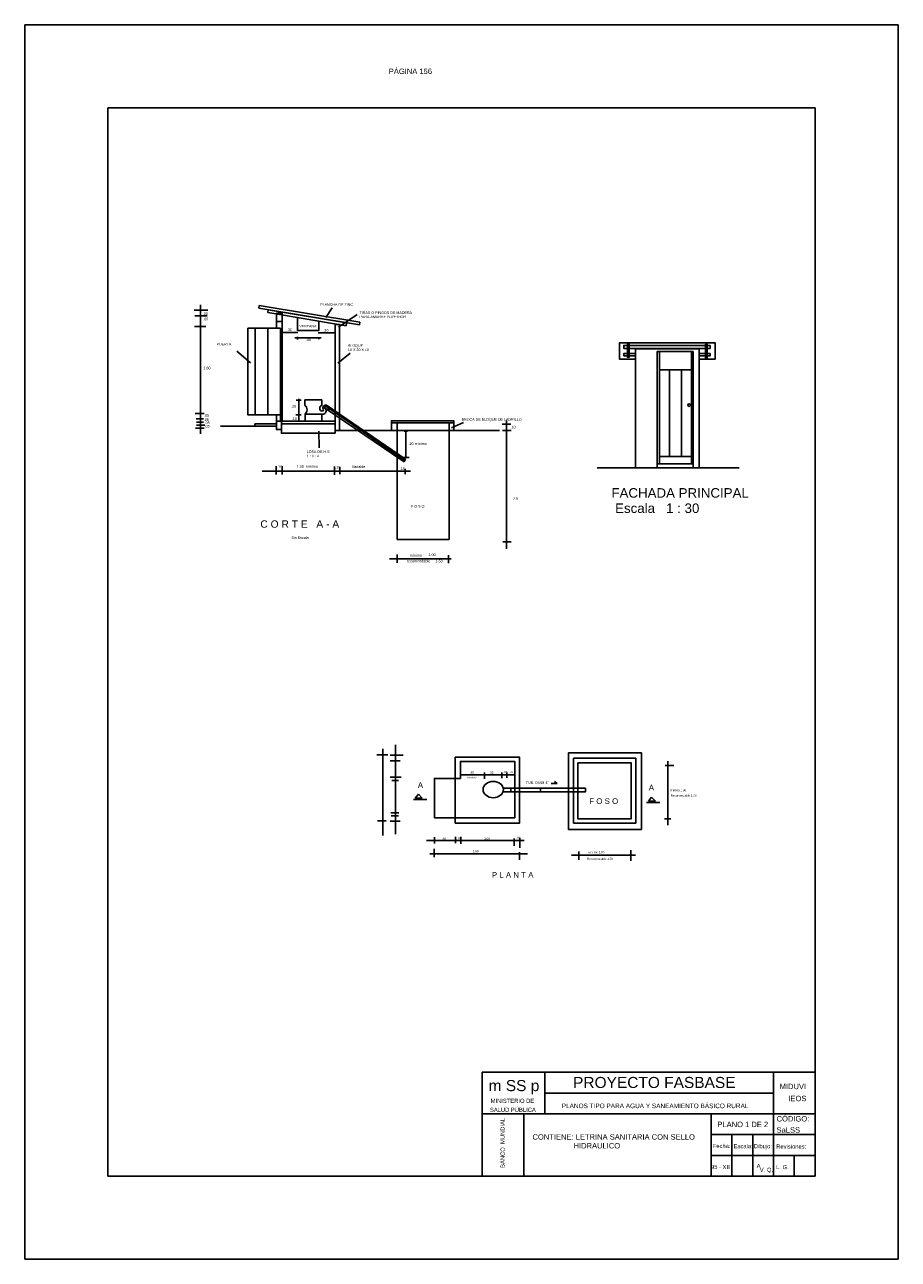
# Model space of a CAD drawing. Header units: metres. Extents: x 3221 to 4131, y 3282 to 4239.
# Tile 2 of 84: x 3221 to 3242, y 4209 to 4239. Entities that reach past the tile are written whole.
import ezdxf
from ezdxf.enums import TextEntityAlignment as Align

# ---------------------------------------------------------------- set-up
doc = ezdxf.new("R2010")
doc.units = ezdxf.units.M
for name, color, linetype in [('Cota', 7, 'Continuous'), ('Dibujo', 7, 'Continuous'), ('Plano', 1, 'Continuous'), ('Texto', 170, 'Continuous')]:
    doc.layers.add(name, color=color, linetype=linetype)
doc.styles.add('Annotative', font='arial.ttf')
doc.styles.get("Standard").update_dxf_attribs({"font": 'arial.ttf'})

msp = doc.modelspace()

# ---------------------------------------------------------------- linework, layer by layer
at = {"layer": 'Cota'}
for p, q in [((3224.844, 4229.17), (3224.844, 4232.279)), ((3224.69, 4232.143), (3225.02, 4232.143)), ((3224.705, 4232.01), (3224.998, 4232.01)), ((3224.697, 4231.752), (3224.971, 4231.752)), ((3226.819, 4231.622), (3226.819, 4231.595)), ((3227.17, 4231.612), (3226.819, 4231.612)), ((3227.107, 4231.482), (3227.741, 4231.482)), ((3227.167, 4231.601), (3227.167, 4231.625)), ((3227.173, 4231.504), (3227.173, 4231.443)), ((3227.682, 4231.6), (3228.069, 4231.6)), ((3227.685, 4231.588), (3227.685, 4231.607)), ((3227.687, 4231.501), (3227.687, 4231.453)), ((3228.066, 4231.584), (3228.066, 4231.607)), ((3227.265, 4229.985), (3227.139, 4229.985)), ((3227.205, 4230.01), (3227.205, 4229.461)), ((3224.716, 4229.659), (3224.932, 4229.659)), ((3227.259, 4229.632), (3227.133, 4229.632)), ((3224.718, 4229.31), (3224.932, 4229.31)), ((3224.735, 4229.533), (3224.915, 4229.533)), ((3224.742, 4229.384), (3224.944, 4229.384)), ((3224.749, 4229.455), (3224.915, 4229.455)), ((3227.236, 4229.48), (3227.173, 4229.48)), ((3232.298, 4229.404), (3232.097, 4229.404)), ((3232.2, 4229.493), (3232.2, 4226.407)), ((3229.739, 4229.235), (3229.819, 4229.235)), ((3229.78, 4228.601), (3229.78, 4229.243)), ((3232.309, 4229.254), (3232.099, 4229.254)), ((3226.659, 4228.397), (3226.659, 4228.193)), ((3226.802, 4228.393), (3226.802, 4228.193)), ((3229.722, 4228.602), (3229.857, 4228.602)), ((3229.892, 4228.27), (3226.324, 4228.27)), ((3228.061, 4228.382), (3228.061, 4228.186)), ((3228.188, 4228.367), (3228.188, 4228.201)), ((3229.76, 4228.326), (3229.76, 4228.2)), ((3232.311, 4226.57), (3232.106, 4226.57)), ((3230.868, 4226.164), (3229.386, 4226.164)), ((3229.573, 4226.267), (3229.573, 4226.069)), ((3230.804, 4226.253), (3230.804, 4226.063)), ((3229.222, 4221.596), (3229.222, 4219.512)), ((3229.531, 4219.544), (3229.531, 4221.691)), ((3229.08, 4221.448), (3229.344, 4221.448)), ((3229.4, 4221.305), (3229.643, 4221.305)), ((3229.402, 4221.44), (3229.714, 4221.44)), ((3236.077, 4219.761), (3236.077, 4221.298)), ((3231.089, 4220.966), (3232.396, 4220.966)), ((3231.671, 4221.027), (3231.671, 4220.874)), ((3232.082, 4220.889), (3232.082, 4221.025)), ((3232.203, 4220.898), (3232.203, 4221.027)), ((3236.219, 4221.197), (3236.014, 4221.197)), ((3229.397, 4220.911), (3229.662, 4220.911)), ((3229.439, 4220.829), (3229.6, 4220.829)), ((3229.304, 4219.864), (3229.097, 4219.864)), ((3229.397, 4219.853), (3229.641, 4219.853)), ((3229.413, 4220.052), (3229.61, 4220.052)), ((3229.428, 4219.986), (3229.599, 4219.986)), ((3236.147, 4219.914), (3235.993, 4219.914)), ((3232.621, 4219.391), (3230.277, 4219.391)), ((3230.461, 4218.99), (3230.461, 4219.191)), ((3230.466, 4219.471), (3230.466, 4219.316)), ((3230.968, 4219.476), (3230.968, 4219.321)), ((3231.103, 4219.476), (3231.103, 4219.306)), ((3232.378, 4219.441), (3232.378, 4219.261)), ((3232.518, 4219.451), (3232.518, 4219.216)), ((3230.356, 4219.07), (3232.699, 4219.07)), ((3232.513, 4219.11), (3232.513, 4218.925)), ((3233.763, 4219.033), (3235.296, 4219.033)), ((3233.936, 4219.124), (3233.936, 4218.927)), ((3235.189, 4219.155), (3235.189, 4218.896))]:
    msp.add_line(p, q, dxfattribs=at)
at = {"layer": 'Dibujo', "color": 0, "linetype": 'ByBlock'}
for p, q in [((3220.616, 4239.014), (3241.616, 4239.014)), ((3220.616, 4209.314), (3220.616, 4239.014)), ((3220.616, 4239.014), (3223.616, 4239.014)), ((3220.616, 4239.014), (3223.116, 4239.014)), ((3241.616, 4239.014), (3241.616, 4209.314)), ((3222.616, 4237.014), (3222.616, 4211.314)), ((3239.616, 4237.014), (3222.616, 4237.014)), ((3239.616, 4237.014), (3239.616, 4211.314)), ((3231.616, 4213.814), (3231.616, 4211.314)), ((3239.616, 4213.814), (3231.616, 4213.814)), ((3233.116, 4213.814), (3233.116, 4212.814)), ((3238.616, 4211.314), (3238.616, 4213.814)), ((3238.616, 4213.314), (3233.116, 4213.314)), ((3239.616, 4212.814), (3231.616, 4212.814)), ((3232.616, 4212.814), (3232.616, 4211.314)), ((3232.616, 4211.314), (3232.616, 4212.814)), ((3237.116, 4211.314), (3237.116, 4212.814)), ((3239.616, 4212.314), (3237.116, 4212.314)), ((3237.616, 4211.314), (3237.616, 4212.314)), ((3238.116, 4211.314), (3238.116, 4212.314)), ((3239.616, 4211.814), (3237.116, 4211.814)), ((3239.116, 4211.314), (3239.116, 4211.814)), ((3239.616, 4211.314), (3222.616, 4211.314)), ((3241.616, 4209.314), (3220.616, 4209.314))]:
    msp.add_line(p, q, dxfattribs=at)
at = {"layer": 'Plano'}
for p, q in [((3227.177, 4231.97), (3227.177, 4231.654)), ((3227.686, 4231.654), (3227.686, 4231.883)), ((3227.177, 4231.654), (3227.686, 4231.654)), ((3226.764, 4229.625), (3226.764, 4229.474)), ((3227.854, 4229.839), (3229.757, 4228.53)), ((3226.148, 4229.356), (3225.319, 4229.356)), ((3232.03, 4229.251), (3228.184, 4229.251)), ((3229.735, 4228.501), (3229.772, 4228.559)), ((3235.816, 4228.453), (3235.816, 4228.356)), ((3236.684, 4228.453), (3236.684, 4228.356)), ((3235.302, 4228.356), (3234.379, 4228.356)), ((3236.829, 4228.356), (3237.789, 4228.356))]:
    msp.add_line(p, q, dxfattribs=at)
for points in [[(3226.255, 4232.257), (3228.671, 4231.856), (3228.661, 4231.794), (3226.245, 4232.195)], [(3226.472, 4232.156), (3228.351, 4231.839), (3228.34, 4231.773), (3226.461, 4232.091)], [(3226.804, 4231.877), (3226.666, 4231.877), (3226.666, 4232.073), (3226.804, 4232.073)], [(3226.764, 4231.711), (3225.98, 4231.711), (3225.98, 4229.625), (3226.764, 4229.625)], [(3226.152, 4231.711), (3226.463, 4231.711), (3226.463, 4229.625), (3226.152, 4229.625)], [(3228.184, 4229.251), (3228.08, 4229.251), (3228.08, 4231.799), (3228.184, 4231.799)], [(3235.104, 4231.345), (3235.147, 4231.345), (3235.147, 4231.015), (3235.104, 4231.015)], [(3235.302, 4231.219), (3236.829, 4231.219), (3236.829, 4228.356), (3235.302, 4228.356)], [(3235.816, 4231.151), (3236.684, 4231.151), (3236.684, 4228.453), (3235.816, 4228.453)], [(3235.816, 4228.453), (3235.876, 4228.453), (3235.876, 4231.151), (3235.816, 4231.151)], [(3236.641, 4231.151), (3235.876, 4231.151), (3235.876, 4230.711), (3236.641, 4230.711)], [(3236.684, 4231.151), (3236.641, 4231.151), (3236.641, 4228.453), (3236.684, 4228.453)], [(3236.981, 4231.329), (3237.019, 4231.329), (3237.019, 4230.993), (3236.981, 4230.993)], [(3236.115, 4230.711), (3236.404, 4230.711), (3236.404, 4228.628), (3236.115, 4228.628)], [(3227.761, 4229.474), (3227.355, 4229.474), (3227.355, 4229.643), (3227.761, 4229.643)], [(3226.668, 4229.409), (3226.148, 4229.409), (3226.148, 4229.356), (3226.668, 4229.356)], [(3226.785, 4229.275), (3226.668, 4229.275), (3226.668, 4229.474), (3226.785, 4229.474)], [(3228.08, 4229.184), (3226.785, 4229.184), (3226.785, 4229.474), (3228.08, 4229.474)], [(3228.08, 4229.474), (3226.785, 4229.474), (3226.785, 4229.413), (3228.08, 4229.413)], [(3226.804, 4229.474), (3226.803, 4229.474), (3226.803, 4229.474), (3226.804, 4229.474)], [(3229.433, 4229.434), (3230.935, 4229.434), (3230.935, 4229.481), (3229.433, 4229.481)], [(3229.571, 4229.434), (3229.433, 4229.434), (3229.433, 4229.251), (3229.571, 4229.251)], [(3229.571, 4229.434), (3230.817, 4229.434), (3230.817, 4226.631), (3229.571, 4226.631)], [(3230.817, 4229.434), (3230.935, 4229.434), (3230.935, 4229.251), (3230.817, 4229.251)], [(3236.641, 4228.453), (3235.876, 4228.453), (3235.876, 4228.628), (3236.641, 4228.628)], [(3230.966, 4221.393), (3232.511, 4221.393), (3232.511, 4219.809), (3230.966, 4219.809)], [(3235.441, 4219.655), (3233.69, 4219.655), (3233.69, 4221.498), (3235.441, 4221.498)], [(3235.305, 4219.806), (3233.81, 4219.806), (3233.81, 4221.366), (3235.305, 4221.366)], [(3233.915, 4221.259), (3235.194, 4221.259), (3235.194, 4219.909), (3233.915, 4219.909)]]:
    msp.add_lwpolyline(points, close=True, dxfattribs=at)
for points in [[(3226.666, 4231.711), (3226.666, 4231.877), (3226.804, 4231.877), (3226.804, 4229.474), (3226.666, 4229.474), (3226.666, 4229.625)], [(3236.829, 4230.965), (3237.212, 4230.965), (3237.212, 4231.363), (3234.917, 4231.363), (3234.917, 4230.965), (3235.302, 4230.965)], [(3235.104, 4231.226), (3235.015, 4231.226), (3235.015, 4231.297), (3235.104, 4231.297)], [(3235.104, 4231.05), (3235.015, 4231.05), (3235.015, 4231.103), (3235.104, 4231.103)], [(3235.147, 4231.297), (3236.981, 4231.297)], [(3236.981, 4231.226), (3235.147, 4231.226)], [(3235.147, 4231.103), (3235.302, 4231.103)], [(3236.829, 4231.103), (3236.981, 4231.103)], [(3237.019, 4231.297), (3237.09, 4231.297), (3237.09, 4231.226), (3237.019, 4231.226)], [(3237.019, 4231.103), (3237.096, 4231.103), (3237.096, 4231.05), (3237.019, 4231.05)], [(3235.302, 4231.05), (3235.147, 4231.05)], [(3236.981, 4231.05), (3236.829, 4231.05)], [(3227.352, 4229.856), (3227.352, 4229.988), (3227.757, 4229.988), (3227.757, 4229.856)], [(3229.735, 4228.501), (3227.826, 4229.797), (3227.872, 4229.864), (3229.772, 4228.559)], [(3231.089, 4220.884), (3231.089, 4221.293), (3232.396, 4221.293), (3232.396, 4219.936), (3231.089, 4219.936)], [(3231.089, 4219.936), (3230.464, 4219.936), (3230.464, 4220.884), (3231.089, 4220.884)], [(3232.112, 4220.557), (3234.095, 4220.557), (3234.095, 4220.647), (3232.119, 4220.647)]]:
    msp.add_lwpolyline(points, dxfattribs=at)
msp.add_circle((3236.589, 4229.865), 0.0324, dxfattribs=at)
for centre, radius, start, end in [((3227.267, 4229.749), 0.137, 309.8288, 51.6415), ((3227.78, 4229.787), 0.0729, 108.9422, 261.7372), ((3227.775, 4229.729), 0.0872, 260.6275, 23.8334), ((3227.751, 4229.755), 0.0439, 295.696, 47.7785), ((3227.856, 4229.79), 0.0752, 77.6693, 182.3463), ((3227.878, 4229.71), 0.0588, 29.4953, 112.5881), ((3232.021, 4220.602), 0.283, 350.9442, 9.0558), ((3232.732, 4220.602), 0.283, 350.9442, 9.0558)]:
    msp.add_arc(centre, radius, start, end, dxfattribs=at)
msp.add_ellipse((3231.879, 4220.615), major_axis=(0.244, 0), ratio=0.804253, dxfattribs=at)
at = {"layer": 'Texto'}
for p, q in [((3227.852, 4231.974), (3228.006, 4232.2)), ((3228.604, 4232.043), (3228.161, 4231.741)), ((3226.047, 4230.883), (3225.717, 4231.158)), ((3228.139, 4230.868), (3228.442, 4231.114)), ((3231.163, 4229.442), (3230.872, 4229.319)), ((3227.697, 4228.839), (3227.69, 4229.239)), ((3233.269, 4220.761), (3233.418, 4220.761)), ((3233.418, 4220.761), (3233.349, 4220.808)), ((3229.958, 4220.375), (3230.285, 4220.375)), ((3230.083, 4220.502), (3230.005, 4220.41)), ((3230.005, 4220.41), (3230.174, 4220.405)), ((3230.174, 4220.405), (3230.083, 4220.502)), ((3235.686, 4220.428), (3235.608, 4220.337)), ((3235.777, 4220.332), (3235.686, 4220.428)), ((3235.561, 4220.301), (3235.887, 4220.301)), ((3235.608, 4220.337), (3235.777, 4220.332))]:
    msp.add_line(p, q, dxfattribs=at)

# ---------------------------------------------------------------- texts
at = {"layer": 'Cota'}
for s, height, p in [('.05', 0.0638, (3224.898, 4232.032)), ('.05', 0.0638, (3224.906, 4231.899)), ('.30', 0.0638, (3226.917, 4231.646)), ('.30', 0.0638, (3227.792, 4231.631)), ('.40', 0.0638, (3227.37, 4231.407)), ('1.80', 0.0638, (3224.908, 4230.722)), ('.05', 0.0638, (3224.925, 4229.584)), ('.20', 0.0638, (3227.02, 4229.802)), ('.05', 0.0638, (3224.918, 4229.479)), ('.05', 0.0638, (3224.938, 4229.323)), ('.05', 0.0638, (3224.94, 4229.405)), ('.10', 0.0638, (3227.035, 4229.505)), ('.10', 0.0638, (3232.293, 4229.302)), ('.20 mínimo', 0.0638, (3229.841, 4228.903)), ('.10', 0.0638, (3226.678, 4228.354)), ('1.00  minimo', 0.06379, (3227.152, 4228.354)), ('.10', 0.0638, (3228.081, 4228.336)), ('Variable', 0.0638, (3228.478, 4228.349)), ('.15', 0.0638, (3229.632, 4228.301)), ('2.5', 0.0638, (3232.353, 4227.577)), ('recomendable     1.50', 0.06379, (3229.802, 4226.079)), ('mínimo ', 0.0638, (3229.868, 4226.218)), ('1.00', 0.0638, (3230.322, 4226.231)), ('.45', 0.0496, (3231.316, 4221)), ('.32', 0.0496, (3231.786, 4221)), ('.05', 0.0496, (3232.124, 4221.015)), ('.15', 0.0496, (3232.257, 4221.013)), ('mínimo', 0.0496, (3231.246, 4220.882)), ('mínimo 1.00', 0.04961, (3236.134, 4220.573)), ('Recomendable 1.50', 0.04961, (3236.146, 4220.446)), ('.10', 0.0496, (3232.421, 4219.43)), ('.40', 0.0496, (3230.643, 4219.411)), ('.10', 0.0496, (3230.995, 4219.415)), ('1.00', 0.0496, (3231.662, 4219.41)), ('1.50', 0.0496, (3231.389, 4219.107)), ('Recomendable 1.50', 0.04961, (3234.134, 4218.923)), ('mínimo 1.00', 0.04961, (3234.169, 4219.084))]:
    msp.add_text(s, height=height, dxfattribs=at).set_placement(p)
at = {"layer": 'Dibujo', "color": 0, "linetype": 'ByBlock'}
for s, height, p in [('m SS p', 0.2662, (3231.768, 4213.36)), ('PROYECTO FASBASE', 0.26624, (3233.798, 4213.435)), ('PLANOS TIPO PARA AGUA Y SANEAMIENTO BÁSICO RURAL', 0.11076, (3233.526, 4212.95))]:
    msp.add_text(s, height=height, dxfattribs=at).set_placement(p)
at = {"layer": 'Dibujo', "color": 0, "linetype": 'ByBlock', "style": 'Annotative'}
for s, p in [('MIDUVI', (3238.764, 4213.408)), ('IEOS', (3238.973, 4213.118)), ('CÓDIGO:', (3238.69, 4212.63)), ('PLANO 1 DE 2', (3237.267, 4212.494)), ('SaLSS', (3238.689, 4212.36)), ('CONTIENE: LETRINA SANITARIA CON SELLO', (3232.822, 4212.193))]:
    msp.add_text(s, height=0.13, dxfattribs=at).set_placement(p)
at = {"layer": 'Dibujo', "color": 0, "linetype": 'ByBlock'}
for s, p in [('SALUD PÚBLICA', (3232.351, 4212.861)), ('MINISTERIO DE', (3232.34, 4213.077)), ('Fecha:', (3237.37, 4211.991)), ('Escala:', (3237.887, 4211.986)), ('Dibujo:', (3238.363, 4211.986)), ('Revisiones:', (3239.041, 4211.976)), ('95 - XII', (3237.338, 4211.485)), ('A', (3238.258, 4211.51)), ('V. Q.', (3238.446, 4211.417)), ('L. G. ', (3238.85, 4211.483))]:
    msp.add_text(s, height=0.1, dxfattribs=at).set_placement(p, align=Align.CENTER)
msp.add_text('BANCO  MUNDIAL', height=0.1, rotation=90, dxfattribs=at).set_placement((3232.153, 4212.115), align=Align.CENTER)
at = {"layer": 'Dibujo', "color": 0, "linetype": 'ByBlock', "char_height": 0.13, "attachment_point": 1}
for s, insert, width in [('PÁGINA 156', (3229.368, 4237.958), 2.90393), ('HIDRAULICO', (3233.81, 4212.111), 3.14564)]:
    msp.add_mtext(s, dxfattribs=dict(at, insert=insert, width=width))
at = {"layer": 'Texto'}
for s, height, p in [('PLANCHA DE ZINC', 0.06267, (3227.718, 4232.251)), ('TIRAS O PINGOS DE MADERA ', 0.06267, (3228.664, 4232.056)), ('PARA AMARRE SUPERIOR', 0.06267, (3228.664, 4231.955)), ('VENTANA', 0.0627, (3227.216, 4231.73)), ('PUERTA', 0.0627, (3225.228, 4231.298)), ('10 X 20 X 40', 0.06267, (3228.385, 4231.164)), ('BLOQUE ', 0.0627, (3228.385, 4231.265)), ('BROCA DE BLOQUE DE LADRILLO', 0.06267, (3231.12, 4229.486)), ('LOSA DE H.S', 0.06267, (3227.394, 4228.712)), ('1 : 3 : 4 ', 0.0627, (3227.394, 4228.611)), ('FACHADA PRINCIPAL', 0.2288, (3234.72, 4227.636)), (' Escala   1 : 30', 0.2288, (3234.72, 4227.268)), ('F O S O ', 0.0627, (3229.903, 4227.398)), ('C O R T E   A - A ', 0.177, (3226.28, 4226.913)), ('Sin Escala', 0.0627, (3227.027, 4226.643)), ('A', 0.136, (3230.065, 4220.653)), ('TUB. DIAM 4"', 0.06309, (3232.663, 4220.75)), ('A', 0.136, (3235.617, 4220.596)), ('F O S O ', 0.1355, (3234.188, 4220.269)), ('P L A N T A ', 0.13553, (3231.846, 4218.493))]:
    msp.add_text(s, height=height, dxfattribs=at).set_placement(p)

doc.saveas('drawing.dxf')
